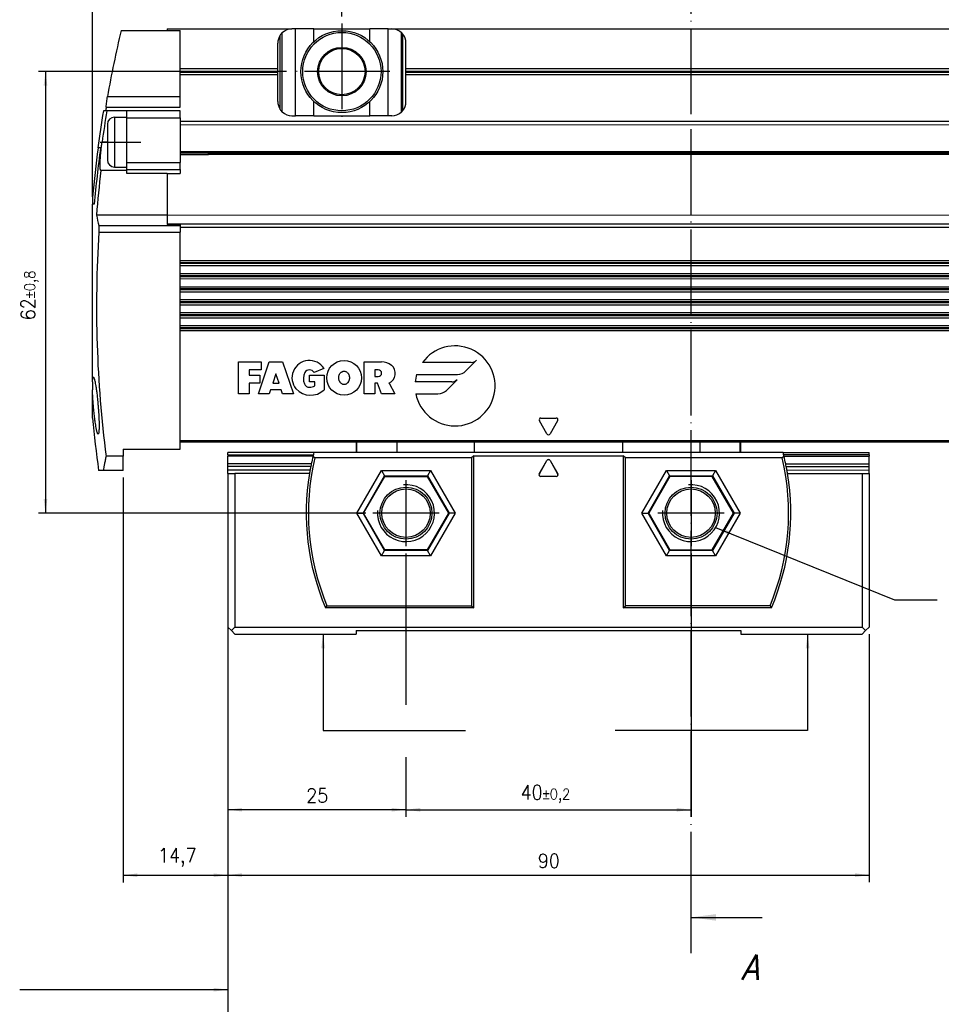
# Model space of a CAD drawing. Header units: millimetres. Extents: x -285 to 1770, y -280 to 203.
# Tile 3 of 29: x -174 to -44, y -93 to 45. Entities that reach past the tile are written whole.
import ezdxf

# ---------------------------------------------------------------- set-up
doc = ezdxf.new("R2010")
doc.units = ezdxf.units.MM
doc.linetypes.add('DOT_CENTER', pattern=[14, 12, -1, 0, -1])
doc.layers.add('1', color=7, linetype='Continuous')
doc.styles.add('CONVERTER_11', font='txt.shx', dxfattribs={"width": 0.9})
doc.styles.add('CONVERTER_14', font='txt.shx', dxfattribs={"width": 0.9, "oblique": 15})
doc.dimstyles.new('ME10_DIM_37', dxfattribs={"dimtxt": 2, "dimasz": 2, "dimexe": 1, "dimexo": 1, "dimgap": 1, "dimtad": 1, "dimdsep": 46, "dimtxsty": 'CONVERTER_11', "dimsah": 1, "dimcen": 0.09, "dimclrd": 2, "dimclre": 2, "dimclrt": 2, "dimadec": 0, "dimazin": 0, "dimtfac": 1, "dimtdec": 4, "dimtix": 1, "dimtmove": 0, "dimatfit": 3, "dimfxl": 1, "dimtolj": 1, "dimtzin": 0, "dimarcsym": 0})
doc.dimstyles.new('ME10_DIM_38', dxfattribs={"dimtxt": 2, "dimasz": 2, "dimexe": 1, "dimexo": 1, "dimgap": 1, "dimtad": 1, "dimdsep": 46, "dimtxsty": 'CONVERTER_11', "dimsah": 1, "dimcen": 0.09, "dimclrd": 2, "dimclre": 2, "dimclrt": 2, "dimadec": 0, "dimazin": 0, "dimtfac": 1, "dimtdec": 4, "dimtix": 1, "dimtmove": 0, "dimatfit": 3, "dimfxl": 1, "dimtolj": 1, "dimtzin": 0, "dimarcsym": 0})
doc.dimstyles.new('ME10_DIM_39', dxfattribs={"dimtxt": 2, "dimasz": 2, "dimexe": 1, "dimexo": 1, "dimgap": 1, "dimtad": 1, "dimdsep": 46, "dimtxsty": 'CONVERTER_11', "dimsah": 1, "dimcen": 0.09, "dimclrd": 2, "dimclre": 2, "dimclrt": 2, "dimadec": 0, "dimazin": 0, "dimtol": 1, "dimtp": 0.2, "dimtm": 0.2, "dimtfac": 0.75, "dimtdec": 0, "dimtix": 1, "dimtmove": 0, "dimatfit": 3, "dimfxl": 1, "dimtolj": 1, "dimtzin": 0, "dimarcsym": 0})
doc.dimstyles.new('ME10_DIM_40', dxfattribs={"dimtxt": 2, "dimasz": 2, "dimexe": 1, "dimexo": 1, "dimgap": 1, "dimtad": 1, "dimdsep": 46, "dimtxsty": 'CONVERTER_11', "dimsah": 1, "dimcen": 0.09, "dimclrd": 2, "dimclre": 2, "dimclrt": 2, "dimadec": 0, "dimazin": 0, "dimtfac": 1, "dimtdec": 4, "dimtix": 1, "dimtmove": 0, "dimatfit": 3, "dimfxl": 1, "dimtolj": 1, "dimtzin": 0, "dimarcsym": 0})
doc.dimstyles.new('ME10_DIM_41', dxfattribs={"dimtxt": 2, "dimasz": 2, "dimexe": 1, "dimexo": 1, "dimgap": 1, "dimtad": 1, "dimdsep": 46, "dimtxsty": 'CONVERTER_11', "dimsah": 1, "dimcen": 0.09, "dimclrd": 2, "dimclre": 2, "dimclrt": 2, "dimadec": 0, "dimazin": 0, "dimtol": 1, "dimtp": 0.8, "dimtm": 0.8, "dimtfac": 0.75, "dimtdec": 0, "dimtix": 1, "dimtmove": 0, "dimatfit": 3, "dimfxl": 1, "dimtolj": 1, "dimtzin": 0, "dimarcsym": 0})
doc.dimstyles.new('ME10_DIM_46', dxfattribs={"dimtxt": 2, "dimasz": 2, "dimexe": 1, "dimexo": 1, "dimgap": 1, "dimtad": 1, "dimdsep": 46, "dimtxsty": 'CONVERTER_11', "dimsah": 1, "dimcen": 0.09, "dimclrd": 2, "dimclre": 2, "dimclrt": 2, "dimadec": 0, "dimazin": 0, "dimtol": 1, "dimtp": 0.25, "dimtm": 0.25, "dimtfac": 0.75, "dimtdec": 0, "dimtix": 1, "dimtmove": 0, "dimatfit": 3, "dimfxl": 1, "dimtolj": 1, "dimtzin": 0, "dimarcsym": 0})
doc.dimstyles.get("Standard").update_dxf_attribs({"dimtxt": 0.18, "dimasz": 0.18, "dimexe": 0.18, "dimexo": 0.0625, "dimgap": 0.09, "dimtad": 0, "dimtih": 1, "dimtoh": 1, "dimdec": 4, "dimzin": 0, "dimdsep": 46, "dimtxsty": 'Standard', "dimcen": 0.09, "dimadec": 0, "dimazin": 0, "dimtfac": 1, "dimtdec": 4, "dimtofl": 0, "dimtmove": 0, "dimatfit": 3, "dimfxl": 1, "dimtolj": 1, "dimtzin": 0, "dimarcsym": 0})

# ---------------------------------------------------------------- blocks, each defined once
blk = doc.blocks.new('CABEZA__35', base_point=(-144.4, -41.42))
at = {"color": 7, "linetype": 'Continuous'}
for p, q in [((-126.4, -14.42), (-126.4, -15.92)), ((-72.4, -15.92), (-72.4, -14.42)), ((-144.4, -16.25), (-144.4, -15.92)), ((-132.32, -15.92), (-144.4, -15.92)), ((-144.4, -16.25), (-144.4, -16.44)), ((-144.4, -17.49), (-144.4, -16.44)), ((-126.4, -15.92), (-132.32, -15.92)), ((-126.28, -15.92), (-126.4, -15.92)), ((-120.64, -15.92), (-126.28, -15.92)), ((-109.8, -15.92), (-120.64, -15.92)), ((-109.9, -16.37), (-110.2, -16.67)), ((-109.9, -16.37), (-88.9, -16.37)), ((-109.9, -37.72), (-109.9, -16.37)), ((-89, -15.92), (-109.8, -15.92)), ((-78.16, -15.92), (-89, -15.92)), ((-88.6, -16.67), (-88.9, -16.37)), ((-88.9, -16.37), (-88.9, -37.72)), ((-72.52, -15.92), (-78.16, -15.92)), ((-72.4, -15.92), (-72.52, -15.92)), ((-66.48, -15.92), (-72.4, -15.92)), ((-66.48, -15.92), (-54.4, -15.92)), ((-54.4, -16.24), (-54.4, -15.92)), ((-54.4, -16.24), (-54.4, -16.43)), ((-54.4, -17.49), (-54.4, -16.43)), ((-144.4, -17.88), (-144.4, -17.49)), ((-144.4, -18.37), (-144.4, -17.88)), ((-110.2, -16.67), (-132.2, -16.67)), ((-110.2, -16.67), (-110.2, -37.42)), ((-100.7, -18.91), (-99.62, -17.02)), ((-100.68, -18.89), (-99.62, -17.05)), ((-99.18, -17.02), (-98.09, -18.91)), ((-99.18, -17.05), (-98.12, -18.89)), ((-66.6, -16.67), (-88.6, -16.67)), ((-88.6, -37.42), (-88.6, -16.67)), ((-54.4, -17.87), (-54.4, -17.49)), ((-54.4, -18.36), (-54.4, -17.87)), ((-144.4, -18.87), (-144.4, -18.37)), ((-144.4, -18.87), (-144.4, -40.42)), ((-144.4, -18.87), (-143.4, -18.87)), ((-143.4, -18.87), (-143.4, -40.42)), ((-132.94, -18.87), (-143.4, -18.87)), ((-125.35, -24.42), (-122.37, -19.27)), ((-122.85, -18.45), (-122.42, -19.2)), ((-122.42, -19.2), (-122.37, -19.27)), ((-122.37, -19.27), (-116.43, -19.27)), ((-116.43, -19.27), (-116.38, -19.2)), ((-116.43, -19.27), (-113.45, -24.42)), ((-115.95, -18.45), (-116.38, -19.2)), ((-98.31, -19.28), (-100.49, -19.28)), ((-98.33, -19.27), (-100.47, -19.27)), ((-82.37, -19.27), (-85.34, -24.42)), ((-82.85, -18.44), (-82.42, -19.19)), ((-82.42, -19.19), (-82.37, -19.27)), ((-76.42, -19.27), (-82.37, -19.27)), ((-76.42, -19.27), (-76.38, -19.19)), ((-73.45, -24.42), (-76.42, -19.27)), ((-75.95, -18.44), (-76.38, -19.19)), ((-65.86, -18.87), (-55.4, -18.86)), ((-55.4, -18.86), (-54.4, -18.86)), ((-55.4, -18.86), (-55.4, -40.42)), ((-54.4, -18.86), (-54.4, -18.36)), ((-54.4, -18.86), (-54.4, -40.42)), ((-126.3, -24.42), (-125.43, -24.42)), ((-125.43, -24.42), (-125.35, -24.42)), ((-122.37, -29.57), (-125.35, -24.42)), ((-113.45, -24.42), (-116.43, -29.57)), ((-113.36, -24.42), (-113.45, -24.42)), ((-112.5, -24.42), (-113.36, -24.42)), ((-86.3, -24.42), (-85.43, -24.42)), ((-85.43, -24.42), (-85.34, -24.42)), ((-85.34, -24.42), (-82.37, -29.57)), ((-76.42, -29.57), (-73.45, -24.42)), ((-73.36, -24.42), (-73.45, -24.42)), ((-72.5, -24.42), (-73.36, -24.42)), ((-122.85, -30.4), (-122.42, -29.65)), ((-122.42, -29.65), (-122.37, -29.57)), ((-116.43, -29.57), (-122.37, -29.57)), ((-116.38, -29.65), (-116.43, -29.57)), ((-115.95, -30.4), (-116.38, -29.65)), ((-82.85, -30.4), (-82.41, -29.65)), ((-82.41, -29.65), (-82.37, -29.57)), ((-82.37, -29.57), (-76.42, -29.57)), ((-76.38, -29.65), (-76.42, -29.57)), ((-75.95, -30.4), (-76.38, -29.65)), ((-109.9, -37.72), (-130.69, -37.72)), ((-130.49, -37.42), (-110.2, -37.42)), ((-110.2, -37.42), (-109.9, -37.72)), ((-88.9, -37.72), (-88.6, -37.42)), ((-68.11, -37.72), (-88.9, -37.72)), ((-68.31, -37.42), (-88.6, -37.42)), ((-143.9, -40.92), (-144.4, -40.42)), ((-143.9, -40.92), (-143.4, -40.42)), ((-143.9, -40.92), (-143.4, -41.42)), ((-143.4, -40.42), (-55.4, -40.42)), ((-143.4, -41.42), (-126.4, -41.42)), ((-126.4, -40.92), (-72.4, -40.92)), ((-126.4, -40.92), (-126.4, -41.42)), ((-72.4, -40.92), (-72.4, -41.42)), ((-72.4, -41.42), (-55.4, -41.42)), ((-55.4, -40.42), (-54.9, -40.92)), ((-54.9, -40.92), (-55.4, -41.42)), ((-54.4, -40.42), (-54.9, -40.92))]:
    blk.add_line(p, q, dxfattribs=at)
at = {"color": 3, "linetype": 'Continuous'}
for p, q in [((-126.28, -15.92), (-126.28, -14.42)), ((-120.64, -15.92), (-120.64, -14.42)), ((-109.8, -15.92), (-109.8, -14.42)), ((-89, -14.42), (-89, -15.92)), ((-78.16, -14.42), (-78.16, -15.92)), ((-72.52, -15.92), (-72.52, -14.42)), ((-144.4, -16.25), (-132.4, -16.25)), ((-132.45, -16.44), (-144.4, -16.44)), ((-54.4, -16.24), (-66.4, -16.24)), ((-66.35, -16.43), (-54.4, -16.43)), ((-132.68, -17.49), (-144.4, -17.49)), ((-132.76, -17.88), (-144.4, -17.88)), ((-99.62, -17.02), (-99.62, -17.05)), ((-99.18, -17.02), (-99.18, -17.05)), ((-66.11, -17.49), (-54.4, -17.49)), ((-66.04, -17.87), (-54.4, -17.87)), ((-132.86, -18.37), (-144.4, -18.37)), ((-126.3, -24.42), (-122.85, -18.45)), ((-125.43, -24.42), (-122.42, -19.2)), ((-122.85, -18.45), (-115.95, -18.45)), ((-122.42, -19.2), (-116.38, -19.2)), ((-116.38, -19.2), (-113.36, -24.42)), ((-115.95, -18.45), (-112.5, -24.42)), ((-100.7, -18.91), (-100.68, -18.89)), ((-100.49, -19.28), (-100.47, -19.27)), ((-98.33, -19.27), (-98.31, -19.28)), ((-98.12, -18.89), (-98.09, -18.91)), ((-86.3, -24.42), (-82.85, -18.44)), ((-85.43, -24.42), (-82.42, -19.19)), ((-82.85, -18.44), (-75.95, -18.44)), ((-82.42, -19.19), (-76.38, -19.19)), ((-76.38, -19.19), (-73.36, -24.42)), ((-75.95, -18.44), (-72.5, -24.42)), ((-65.94, -18.37), (-54.4, -18.36)), ((-122.85, -30.4), (-126.3, -24.42)), ((-122.42, -29.65), (-125.43, -24.42)), ((-113.36, -24.42), (-116.38, -29.65)), ((-112.5, -24.42), (-115.95, -30.4)), ((-82.85, -30.4), (-86.3, -24.42)), ((-82.41, -29.65), (-85.43, -24.42)), ((-73.36, -24.42), (-76.38, -29.65)), ((-72.5, -24.42), (-75.95, -30.4)), ((-115.95, -30.4), (-122.85, -30.4)), ((-116.38, -29.65), (-122.42, -29.65)), ((-75.95, -30.4), (-82.85, -30.4)), ((-76.38, -29.65), (-82.41, -29.65))]:
    blk.add_line(p, q, dxfattribs=at)
at = {"color": 7, "linetype": 'Continuous'}
for centre, radius in [((-119.4, -24.42), 3.65), ((-119.4, -24.42), 3.4), ((-79.4, -24.42), 3.65), ((-79.4, -24.42), 3.4)]:
    blk.add_circle(centre, radius, dxfattribs=at)
for centre, radius, start, end in [((-99.4, -24.42), 34, 166.4206, 168.2419), ((-99.4, -24.42), 34, 166.3082, 166.4206), ((-99.4, -24.42), 34, 166.0884, 166.3082), ((-99.4, -24.42), 34, 165.5264, 166.0884), ((-99.4, -24.42), 34, 13.9194, 14.4814), ((-99.4, -24.42), 34, 13.6996, 13.9194), ((-99.4, -24.42), 34, 13.5871, 13.6996), ((-99.4, -24.42), 34, 11.7659, 13.5871), ((-99.4, -24.42), 33.7, 166.7086, 202.6946), ((-99.4, -24.42), 34, 168.9004, 169.7472), ((-99.4, -24.42), 34, 168.2419, 168.9004), ((-99.4, -17.15), 0.25, 30.0039, 150.0039), ((-99.4, -17.17), 0.25, 30.0039, 150.0039), ((-99.4, -24.42), 33.7, 337.3132, 13.2992), ((-99.4, -24.42), 34, 11.1074, 11.7659), ((-99.4, -24.42), 34, 10.2606, 11.1074), ((-99.4, -24.42), 34, 170.6023, 203.0316), ((-99.4, -24.42), 34, 169.7472, 170.6023), ((-100.49, -19.03), 0.25, 150.0039, 270.0039), ((-100.47, -19.02), 0.25, 150.0039, 270.0039), ((-98.33, -19.02), 0.25, 270.0039, 30.0039), ((-98.31, -19.03), 0.25, 270.0039, 30.0039), ((-99.4, -24.42), 34, 336.9762, 9.4055), ((-99.4, -24.42), 34, 9.4055, 10.2606)]:
    blk.add_arc(centre, radius, start, end, dxfattribs=at)
for points, knots in [([(-132.2, -16.67), (-132.22, -16.65), (-132.25, -16.6), (-132.31, -16.52), (-132.37, -16.45), (-132.41, -16.4), (-132.43, -16.37)], [0, 0, 0, 0, 0.0954143, 0.19106, 0.2864288, 0.3820222, 0.3820222, 0.3820222, 0.3820222]), ([(-66.37, -16.37), (-66.39, -16.39), (-66.42, -16.44), (-66.48, -16.52), (-66.54, -16.59), (-66.58, -16.64), (-66.6, -16.67)], [0, 0, 0, 0, 0.0954825, 0.1909591, 0.2864724, 0.3820222, 0.3820222, 0.3820222, 0.3820222]), ([(-130.69, -37.72), (-130.67, -37.7), (-130.64, -37.65), (-130.59, -37.57), (-130.54, -37.5), (-130.51, -37.45), (-130.49, -37.42)], [0, 0, 0, 0, 0.0900935, 0.1799882, 0.2700098, 0.3600539, 0.3600539, 0.3600539, 0.3600539]), ([(-68.31, -37.42), (-68.29, -37.44), (-68.26, -37.49), (-68.21, -37.57), (-68.16, -37.64), (-68.12, -37.69), (-68.11, -37.72)], [0, 0, 0, 0, 0.0899107, 0.1800615, 0.2700953, 0.3600539, 0.3600539, 0.3600539, 0.3600539])]:
    blk.add_open_spline(points, degree=3, knots=knots, dxfattribs=at)
at = {"layer": '1', "color": 2, "linetype": 'DOT_CENTER'}
for p, q in [((-119.4, -19.77), (-119.4, -29.07)), ((-79.4, -19.77), (-79.4, -29.07)), ((-114.75, -24.42), (-124.05, -24.42)), ((-74.75, -24.42), (-84.05, -24.42))]:
    blk.add_line(p, q, dxfattribs=at)
at = {"layer": '1', "color": 30, "linetype": 'Continuous'}
for centre in [(-119.4, -24.42), (-79.4, -24.42)]:
    blk.add_arc(centre, 4, 175, 95, dxfattribs=at)
blk = doc.blocks.new('REGLA__36', base_point=(-163.4, -18.42))
at = {"color": 7, "linetype": 'Continuous'}
for p, q in [((-159.37, 43.37), (-152.9, 43.37)), ((-152.9, 43.57), (-135.4, 43.58)), ((-152.9, 43.57), (-152.9, 43.37)), ((-152.9, 43.37), (-151.1, 43.37)), ((-151.1, 38.02), (-151.1, 43.37)), ((-134.9, 43.58), (-135.4, 43.58)), ((-132.34, 43.58), (-134.9, 43.58)), ((-132.34, 43.58), (-124.46, 43.58)), ((-121.9, 43.58), (-124.46, 43.58)), ((-121.9, 43.58), (-121.4, 43.58)), ((-121.4, 43.58), (-35.4, 43.58)), ((-120.04, 31.92), (-120.04, 43.04)), ((-119.88, 42.87), (-119.88, 32.08)), ((-137.4, 38.02), (-137.4, 41.58)), ((-119.4, 38.02), (-119.4, 41.58)), ((-151.1, 37.13), (-151.1, 38.02)), ((-151.1, 38.02), (-137.4, 38.02)), ((-137.4, 37.13), (-137.4, 38.02)), ((-119.4, 38.02), (-37.4, 38.02)), ((-119.4, 37.14), (-119.4, 38.02)), ((-151.1, 34.08), (-151.1, 37.13)), ((-137.4, 37.13), (-151.1, 37.13)), ((-137.4, 33.38), (-137.4, 37.13)), ((-119.4, 33.38), (-119.4, 37.14)), ((-37.4, 37.14), (-119.4, 37.14)), ((-161.3, 34.07), (-151.1, 34.08)), ((-151.1, 32.58), (-151.1, 34.08)), ((-161.38, 32.07), (-161.87, 32.07)), ((-161.48, 32.57), (-151.1, 32.58)), ((-158.6, 32.07), (-161.38, 32.07)), ((-151.1, 32.07), (-158.6, 32.07)), ((-158.6, 31.18), (-158.6, 32.07)), ((-151.1, 31.07), (-151.1, 32.07)), ((-160.3, 31.18), (-158.6, 31.18)), ((-158.6, 31.07), (-158.6, 31.18)), ((-158.6, 24.82), (-158.6, 31.07)), ((-151.1, 31.07), (-151.1, 30.58)), ((84.84, 30.59), (-151.1, 30.58)), ((-151.1, 30.58), (-151.1, 30.08)), ((-135.4, 31.38), (-134.9, 31.38)), ((-132.34, 31.38), (-134.9, 31.38)), ((-132.34, 31.38), (-124.46, 31.38)), ((-121.9, 31.38), (-124.46, 31.38)), ((-121.4, 31.38), (-121.9, 31.38)), ((-161.3, 30.18), (-161.3, 27.68)), ((-151.1, 30.08), (-151.1, 26.37)), ((-161.3, 27.68), (-161.3, 25.18)), ((-162.62, 26.87), (-162.65, 26.87)), ((-162.28, 26.87), (-162.62, 26.87)), ((-151.1, 26.37), (-151.1, 24.82)), ((-151.1, 26.17), (83.78, 26.19)), ((-151.1, 25.92), (-147.1, 25.92)), ((-147.1, 25.92), (-147.1, 26.17)), ((-146.85, 26.17), (-147.1, 25.92)), ((-147.03, 26), (83.89, 26.01)), ((-158.6, 23.69), (-162.23, 23.69)), ((-160.3, 24.18), (-158.6, 24.18)), ((-158.6, 24.18), (-158.6, 24.82)), ((-158.6, 23.84), (-158.6, 24.18)), ((-158.6, 23.69), (-158.6, 23.84)), ((-158.6, 23.26), (-158.6, 23.69)), ((-151.1, 23.84), (-151.1, 24.82)), ((-151.1, 23.84), (-151.1, 23.26)), ((-152.9, 23.26), (-158.6, 23.26)), ((-152.9, 23.26), (-151.1, 23.26)), ((-152.9, 23.26), (-152.9, 17.44)), ((-163.4, 19.97), (-163.4, 18.97)), ((-163.4, 7.14), (-163.4, 18.97)), ((-163.15, 18.97), (-163.4, 18.97)), ((-152.9, 17.44), (-162.83, 17.44)), ((-152.9, 17.44), (85.54, 17.46)), ((-152.9, 17.44), (-152.9, 17.44)), ((-152.9, 17.44), (-152.9, 16.22)), ((-152.9, 16.22), (-152.9, 16.1)), ((-151.1, 16.1), (-152.9, 16.1)), ((-151.1, 16.1), (-151.1, 15.95)), ((-151.1, 15.95), (-151.1, 15.75)), ((-151.1, 15.75), (-151.1, 15.02)), ((-151.1, 11.02), (-151.1, 15.02)), ((85.26, 11.04), (-151.1, 11.02)), ((-151.1, 10.34), (-151.1, 11.02)), ((-151.1, 10.34), (84.8, 10.35)), ((-151.1, 9.19), (-151.1, 10.34)), ((84.04, 9.2), (-151.1, 9.19)), ((-151.1, 8.5), (-151.1, 9.19)), ((-151.1, 8.5), (83.58, 8.52)), ((-151.1, 7.35), (-151.1, 8.5)), ((-151.1, 7.35), (84.32, 7.37)), ((-151.1, 6.67), (-151.1, 7.35)), ((-151.1, 6.67), (84.78, 6.69)), ((-151.1, 5.52), (-151.1, 6.67)), ((85.54, 5.54), (-151.1, 5.52)), ((-151.1, 4.84), (-151.1, 5.52)), ((-151.1, 4.84), (85.14, 4.85)), ((-151.1, 3.69), (-151.1, 4.84)), ((84.37, 3.7), (-151.1, 3.69)), ((-151.1, 3.01), (-151.1, 3.69)), ((-151.1, 3.01), (83.92, 3.02)), ((-151.1, 1.86), (-151.1, 3.01)), ((-163.4, -5.98), (-163.4, 2.04)), ((83.99, 1.87), (-151.1, 1.86)), ((-151.1, 1.17), (-151.1, 1.86)), ((84.44, 1.19), (-151.1, 1.17)), ((-151.1, -14.22), (-151.1, 1.17)), ((-163.4, -5.98), (-163.4, -7.09)), ((-163.4, -11.06), (-163.4, -7.09)), ((-151.1, -15.42), (-151.1, -14.22)), ((-151.1, -14.42), (84.3, -14.41)), ((-159.1, -16.44), (-161.5, -16.44)), ((-159.1, -15.42), (-159.1, -16.44)), ((-159.1, -15.42), (-151.1, -15.42)), ((-159.1, -18.42), (-159.1, -16.44)), ((-161.91, -18.42), (-162.55, -18.42)), ((-159.1, -18.42), (-161.91, -18.42))]:
    blk.add_line(p, q, dxfattribs=at)
at = {"color": 3, "linetype": 'Continuous'}
for p, q in [((-136.77, 31.92), (-136.77, 43.04)), ((-134.9, 31.38), (-134.9, 43.58)), ((-132.34, 41.76), (-132.34, 43.58)), ((-124.46, 41.76), (-124.46, 43.58)), ((-121.9, 31.38), (-121.9, 43.58)), ((-137.07, 32.27), (-137.07, 42.68)), ((-151.1, 37.65), (-137.4, 37.65)), ((-151.1, 37.5), (-137.4, 37.51)), ((-119.4, 37.65), (-37.4, 37.65)), ((-119.4, 37.51), (-37.4, 37.51)), ((-132.34, 31.38), (-132.34, 33.39)), ((-124.46, 31.38), (-124.46, 33.39)), ((-160.3, 31.18), (-160.3, 27.68)), ((-158.6, 31.07), (-151.1, 31.07)), ((85.17, 30.09), (-151.1, 30.08)), ((-161.3, 27.68), (-162.05, 27.68)), ((-160.3, 27.68), (-160.3, 24.18)), ((-151.1, 26.37), (83.64, 26.39)), ((-146.92, 26.1), (83.82, 26.12)), ((-158.6, 24.82), (-151.1, 24.82)), ((-158.6, 23.84), (-151.1, 23.84)), ((-162.52, 15.95), (-151.1, 15.95)), ((-152.9, 16.22), (84.72, 16.23)), ((-151.1, 15.75), (84.41, 15.77)), ((-162.5, 15.02), (-151.1, 15.02)), ((85.08, 10.77), (-151.1, 10.75)), ((84.99, 10.62), (-151.1, 10.61)), ((83.86, 8.93), (-151.1, 8.92)), ((83.76, 8.79), (-151.1, 8.78)), ((84.5, 7.1), (-151.1, 7.08)), ((84.6, 6.96), (-151.1, 6.94)), ((85.41, 5.27), (-151.1, 5.25)), ((85.32, 5.13), (-151.1, 5.11)), ((84.19, 3.43), (-151.1, 3.42)), ((84.1, 3.29), (-151.1, 3.28)), ((84.17, 1.6), (-151.1, 1.58)), ((84.26, 1.46), (-151.1, 1.44)), ((-142.9, -3.17), (-139.71, -3.17)), ((-142.9, -7.67), (-142.9, -3.17)), ((-140.09, -7.67), (-138.59, -3.17)), ((-139.71, -3.17), (-139.71, -4.3)), ((-138.59, -3.17), (-136.71, -3.17)), ((-136.71, -3.17), (-135.21, -7.67)), ((-130.91, -4.11), (-132.31, -4.67)), ((-125.26, -3.17), (-122.82, -3.17)), ((-125.26, -7.67), (-125.26, -3.17)), ((-110.23, -3.26), (-117.09, -3.26)), ((-110.99, -4.45), (-109.49, -2.95)), ((-141.4, -4.3), (-141.4, -5.05)), ((-139.71, -4.3), (-141.4, -4.3)), ((-141.4, -5.05), (-139.9, -5.05)), ((-139.9, -5.05), (-139.9, -6.17)), ((-137.65, -4.86), (-138.09, -6.17)), ((-137.21, -6.17), (-137.65, -4.86)), ((-132.96, -5.05), (-130.9, -5.05)), ((-132.96, -5.99), (-132.96, -5.05)), ((-130.9, -5.05), (-130.9, -7.11)), ((-123.29, -4.3), (-123.76, -4.3)), ((-123.76, -4.3), (-123.76, -5.24)), ((-123.76, -5.24), (-123.29, -5.24)), ((-117.92, -4.94), (-112.18, -4.94)), ((-141.4, -6.17), (-141.4, -7.67)), ((-139.9, -6.17), (-141.4, -6.17)), ((-138.09, -6.17), (-137.21, -6.17)), ((-132.21, -5.99), (-132.96, -5.99)), ((-132.21, -6.55), (-132.21, -5.99)), ((-123.38, -6.17), (-123.76, -6.17)), ((-123.76, -6.17), (-123.76, -7.67)), ((-122.82, -7.67), (-123.38, -6.17)), ((-121.78, -6.17), (-120.95, -7.67)), ((-112.96, -5.98), (-118.12, -5.99)), ((-113.72, -7.18), (-112.22, -5.68)), ((-141.4, -7.67), (-142.9, -7.67)), ((-138.59, -7.67), (-140.09, -7.67)), ((-138.4, -7.11), (-138.59, -7.67)), ((-136.9, -7.11), (-138.4, -7.11)), ((-136.71, -7.67), (-136.9, -7.11)), ((-135.21, -7.67), (-136.71, -7.67)), ((-123.76, -7.67), (-125.26, -7.67)), ((-120.95, -7.67), (-122.82, -7.67)), ((-118.04, -7.67), (-114.91, -7.67)), ((-99.62, -13.3), (-100.68, -11.45)), ((-100.47, -11.07), (-98.33, -11.07)), ((-98.12, -11.45), (-99.18, -13.3)), ((-151.1, -14.22), (84.43, -14.21))]:
    blk.add_line(p, q, dxfattribs=at)
at = {"color": 7, "linetype": 'Continuous'}
for radius in [5.75, 5.5, 3.4, 3.25]:
    blk.add_circle((-128.4, 37.58), radius, dxfattribs=at)
at = {"color": 3, "linetype": 'Continuous'}
blk.add_circle((-128.09, -5.42), 2.44, dxfattribs=at)
at = {"color": 7, "linetype": 'Continuous'}
for centre, radius, start, end in [((3.87, 4.6), 167.78, 166.6394, 169.8834), ((-135.4, 41.58), 2, 133.1086, 146.4466), ((-135.4, 41.58), 2, 90.0039, 133.1086), ((-121.4, 41.58), 2, 46.8992, 90.0039), ((-121.4, 41.58), 2, 40.3188, 46.8992), ((-121.4, 41.58), 2, 0.0039, 40.3188), ((-135.4, 41.58), 2, 146.4466, 180.0039), ((-135.4, 33.38), 2, 180.0039, 213.5612), ((-121.4, 33.38), 2, 319.689, 0.0039), ((3.87, 4.6), 168, 170.5892, 172.3823), ((3.87, 4.6), 167.52, 170.5618, 172.0827), ((3.87, 4.6), 167.69, 170.3985, 170.5719), ((-135.4, 33.38), 2, 213.5612, 226.8992), ((-135.4, 33.38), 2, 226.8992, 270.0039), ((-121.4, 33.38), 2, 270.0039, 313.1086), ((-121.4, 33.38), 2, 313.1086, 319.689), ((-160.3, 30.18), 1, 90, 180), ((3.87, 4.6), 167.97, 172.3811, 174.7528), ((3.87, 4.6), 167.63, 172.3656, 175.0823), ((-160.3, 25.18), 1, 180, 270), ((3.87, 4.6), 167.19, 173.4463, 175.5957), ((-139.11, 21.52), 24.06, 189.7604, 193.3815), ((3.87, 4.6), 166.7, 176.4161, 187.2531), ((3.87, 4.6), 168, 185.3488, 187.8778)]:
    blk.add_arc(centre, radius, start, end, dxfattribs=at)
at = {"color": 3, "linetype": 'Continuous'}
for centre, radius, start, end in [((-112.52, -6.55), 5.62, 191.5408, 144.2009), ((-132.96, -5.42), 2.44, 32.5829, 219.6016), ((-122.82, -5.37), 2.2, 50.7652, 90.0039), ((-122.37, -4.81), 1.48, 293.2806, 50.7652), ((-110.23, -2.22), 1.04, 270.0039, 315.0039), ((-131.83, -5.52), 1.97, 154.6269, 202.6237), ((-132.96, -5.05), 0.752, 29.9229, 150.0849), ((-123.29, -4.77), 0.469, 270.0039, 90.0039), ((-112.52, -6.55), 5.62, 163.445, 174.2647), ((-112.18, -3.26), 1.69, 270.0039, 315.0039), ((-132.96, -5.99), 0.75, 202.6237, 270.0039), ((-132.96, -5.14), 1.59, 270.0039, 298.0764), ((-112.96, -4.94), 1.04, 270.0039, 315.0039), ((-132.8, -5.07), 2.79, 223.1328, 312.9872), ((-114.91, -5.98), 1.69, 270.0039, 315.0039), ((-100.47, -11.32), 0.25, 90.0039, 210.0039), ((-98.33, -11.32), 0.25, 330.0039, 90.0039), ((-99.4, -13.17), 0.25, 210.0039, 330.0039)]:
    blk.add_arc(centre, radius, start, end, dxfattribs=at)
at = {"color": 7, "linetype": 'Continuous'}
for points, knots in [([(-161.48, 32.57), (-161.45, 32.82), (-161.39, 33.32), (-161.33, 33.82), (-161.3, 34.07)], [0, 0, 0, 0, 0.754936, 1.510269, 1.510269, 1.510269, 1.510269]), ([(-162.23, 23.69), (-162.23, 23.69), (-162.26, 23.72), (-162.28, 23.79), (-162.31, 23.9), (-162.33, 24.1), (-162.34, 24.36), (-162.33, 24.66), (-162.32, 25.01), (-162.3, 25.41), (-162.26, 25.83), (-162.23, 26.18), (-162.2, 26.5), (-162.16, 26.83), (-162.11, 27.23), (-162.07, 27.52), (-162.05, 27.68)], [0, 0, 0, 0, 0.034385, 0.099339, 0.212235, 0.390546, 0.692535, 1.003389, 1.27508, 1.754131, 2.192989, 2.547237, 2.808175, 3.146146, 3.554288, 4.02577, 4.02577, 4.02577, 4.02577]), ([(-162.52, 15.95), (-162.52, 15.93), (-162.51, 15.88), (-162.5, 15.8), (-162.49, 15.7), (-162.49, 15.59), (-162.49, 15.45), (-162.49, 15.32), (-162.49, 15.17), (-162.5, 15.07), (-162.5, 15.02)], [0, 0, 0, 0, 0.0759304, 0.1506608, 0.2378916, 0.369366, 0.4986847, 0.6376365, 0.7828205, 0.931409, 0.931409, 0.931409, 0.931409]), ([(-163.4, 2.04), (-163.4, 2.06), (-163.4, 2.09), (-163.4, 2.16), (-163.4, 2.25), (-163.4, 2.35), (-163.4, 2.46), (-163.4, 2.55), (-163.4, 2.65), (-163.4, 2.79), (-163.4, 2.96), (-163.4, 3.16), (-163.4, 3.35), (-163.4, 3.52), (-163.4, 3.66), (-163.4, 3.85), (-163.4, 4.07), (-163.4, 4.32), (-163.4, 4.54), (-163.4, 4.73), (-163.4, 4.89), (-163.4, 5.08), (-163.4, 5.3), (-163.4, 5.54), (-163.4, 5.75), (-163.4, 5.91), (-163.4, 6.05), (-163.4, 6.2), (-163.4, 6.37), (-163.4, 6.54), (-163.4, 6.7), (-163.4, 6.83), (-163.4, 6.94), (-163.4, 7.02), (-163.4, 7.09), (-163.4, 7.13), (-163.4, 7.14)], [0, 0, 0, 0, 0.036125, 0.110454, 0.19531, 0.302839, 0.432247, 0.500215, 0.599601, 0.732334, 0.900346, 1.105567, 1.349929, 1.45815, 1.60652, 1.792467, 2.013415, 2.266794, 2.550028, 2.673463, 2.83587, 3.030993, 3.252579, 3.494373, 3.750121, 3.860131, 3.998321, 4.156437, 4.326223, 4.499423, 4.667784, 4.797187, 4.904712, 4.989562, 5.044781, 5.1, 5.1, 5.1, 5.1]), ([(-163.4, -5.98), (-163.4, -5.9), (-163.39, -5.73), (-163.36, -5.54), (-163.34, -5.38), (-163.29, -5.34), (-163.27, -5.33)], [0, 0, 0, 0, 0.2516218, 0.4903588, 0.6203553, 0.681131, 0.681131, 0.681131, 0.681131]), ([(-163.27, -5.33), (-163.26, -5.34), (-163.2, -5.38), (-163.15, -5.54), (-163.09, -5.74), (-163.03, -6.04), (-162.95, -6.42), (-162.88, -6.9), (-162.82, -7.32), (-162.78, -7.67), (-162.74, -7.97), (-162.7, -8.35), (-162.66, -8.81), (-162.61, -9.32), (-162.57, -9.82), (-162.54, -10.28), (-162.52, -10.67), (-162.5, -10.97), (-162.49, -11.32), (-162.47, -11.73), (-162.47, -12.21), (-162.48, -12.6), (-162.49, -12.9), (-162.52, -13.11), (-162.54, -13.27), (-162.59, -13.31), (-162.61, -13.33)], [0, 0, 0, 0, 0.066861, 0.206338, 0.455854, 0.715617, 1.128407, 1.61707, 2.171838, 2.384459, 2.687635, 3.074136, 3.536756, 4.068325, 4.60151, 5.06481, 5.451296, 5.754008, 5.965956, 6.513518, 6.995227, 7.401797, 7.66326, 7.913385, 8.049373, 8.11238, 8.11238, 8.11238, 8.11238]), ([(-162.61, -13.33), (-162.62, -13.31), (-162.68, -13.27), (-162.71, -13.16), (-162.76, -13.03), (-162.8, -12.86), (-162.86, -12.6), (-162.92, -12.25), (-162.98, -11.86), (-163.03, -11.51), (-163.07, -11.23), (-163.1, -10.97), (-163.14, -10.67), (-163.18, -10.28), (-163.23, -9.83), (-163.27, -9.34), (-163.31, -8.88), (-163.33, -8.49), (-163.35, -8.15), (-163.37, -7.83), (-163.39, -7.47), (-163.4, -7.22), (-163.4, -7.09)], [0, 0, 0, 0, 0.067909, 0.209899, 0.320412, 0.488864, 0.72868, 1.136777, 1.545763, 1.911801, 2.190869, 2.404395, 2.708644, 3.096336, 3.56022, 4.093077, 4.55553, 4.947714, 5.261, 5.567135, 5.928516, 6.325599, 6.325599, 6.325599, 6.325599]), ([(-161.5, -16.44), (-161.53, -16.63), (-161.61, -16.99), (-161.72, -17.51), (-161.82, -17.98), (-161.88, -18.28), (-161.91, -18.42)], [0, 0, 0, 0, 0.5769, 1.114616, 1.588455, 2.023333, 2.023333, 2.023333, 2.023333])]:
    blk.add_open_spline(points, degree=3, knots=knots, dxfattribs=at)
at = {"color": 3, "linetype": 'Continuous'}
blk.add_open_spline([(-128.09, -4.49), (-128.1, -4.49), (-128.12, -4.49), (-128.19, -4.49), (-128.28, -4.51), (-128.37, -4.55), (-128.44, -4.6), (-128.51, -4.65), (-128.59, -4.73), (-128.69, -4.85), (-128.78, -5.03), (-128.82, -5.2), (-128.83, -5.33), (-128.84, -5.42), (-128.83, -5.54), (-128.81, -5.68), (-128.77, -5.82), (-128.71, -5.95), (-128.65, -6.04), (-128.58, -6.14), (-128.47, -6.24), (-128.33, -6.32), (-128.2, -6.35), (-128.09, -6.36), (-127.97, -6.35), (-127.85, -6.32), (-127.74, -6.26), (-127.64, -6.18), (-127.56, -6.1), (-127.49, -6), (-127.44, -5.9), (-127.4, -5.8), (-127.38, -5.73), (-127.36, -5.67), (-127.35, -5.6), (-127.34, -5.52), (-127.34, -5.41), (-127.34, -5.28), (-127.37, -5.14), (-127.41, -5.02), (-127.45, -4.92), (-127.49, -4.85), (-127.54, -4.77), (-127.61, -4.7), (-127.69, -4.62), (-127.79, -4.56), (-127.9, -4.51), (-128.01, -4.49), (-128.07, -4.49), (-128.08, -4.49), (-128.09, -4.49)], degree=3, knots=[0, 0, 0, 0, 0.034211, 0.075166, 0.197483, 0.299555, 0.376453, 0.456451, 0.566203, 0.70371, 0.928832, 1.160689, 1.227212, 1.320584, 1.436324, 1.571014, 1.742439, 1.883698, 1.992692, 2.064649, 2.249404, 2.426576, 2.547482, 2.655496, 2.763983, 2.88451, 3.034686, 3.159204, 3.248528, 3.382169, 3.50228, 3.605308, 3.686173, 3.738749, 3.795158, 3.881589, 3.992852, 4.124776, 4.274569, 4.403745, 4.511029, 4.594231, 4.650023, 4.787758, 4.897342, 4.97699, 5.124225, 5.276879, 5.294496, 5.312077, 5.312077, 5.312077, 5.312077], dxfattribs=at)
at = {"layer": '1', "color": 2, "linetype": 'DOT_CENTER'}
for p, q in [((-128.4, 44.33), (-128.4, 30.83)), ((-121.65, 37.58), (-135.15, 37.58)), ((-162.3, 27.68), (-156.6, 27.68))]:
    blk.add_line(p, q, dxfattribs=at)
blk = doc.blocks.new('Regla_G2_cm1140__37', base_point=(-163.4, -41.42))
for name, p in [('REGLA__36', (-163.4, -18.42)), ('CABEZA__35', (-144.4, -41.42))]:
    blk.add_blockref(name, p)
blk = doc.blocks.new('*D76')
at = {"layer": '1', "color": 2, "linetype": 'Continuous'}
for p, q in [((-144.4, -28.13), (-144.4, -76.25)), ((-54.4, -41.42), (-54.4, -76.25)), ((-144.4, -75.25), (-54.4, -75.25))]:
    blk.add_line(p, q, dxfattribs=at)
at = {"layer": '1', "color": 2}
for points in [[(-142.4, -74.99), (-142.4, -75.52), (-144.4, -75.25)], [(-56.4, -75.52), (-56.4, -74.99), (-54.4, -75.25)]]:
    blk.add_solid(points, dxfattribs=at)
at = {"layer": '1', "color": 2, "insert": (-100.9, -74.25), "char_height": 2, "attachment_point": 7, "rotation": 0.0001, "line_spacing_factor": 0.60024, "style": 'CONVERTER_11'}
blk.add_mtext('90', dxfattribs=at)
blk = doc.blocks.new('*D77')
at = {"layer": '1', "color": 2, "linetype": 'Continuous'}
for p, q in [((-159.1, -19.42), (-159.1, -76.27)), ((-144.4, -28.13), (-144.4, -76.27)), ((-159.1, -75.27), (-144.4, -75.27))]:
    blk.add_line(p, q, dxfattribs=at)
at = {"layer": '1', "color": 2}
for points in [[(-157.1, -75.01), (-157.1, -75.53), (-159.1, -75.27)], [(-146.4, -75.53), (-146.4, -75.01), (-144.4, -75.27)]]:
    blk.add_solid(points, dxfattribs=at)
at = {"layer": '1', "color": 2, "insert": (-154.2, -74.07), "char_height": 2, "attachment_point": 7, "rotation": 0.0001, "line_spacing_factor": 0.60024, "style": 'CONVERTER_11'}
blk.add_mtext('14,7', dxfattribs=at)
blk = doc.blocks.new('*D78')
at = {"layer": '1', "color": 2, "linetype": 'Continuous'}
for p, q in [((-119.4, -30.07), (-119.4, -51.32)), ((-79.4, -30.07), (-79.4, -67.08)), ((-119.4, -58.71), (-119.4, -67.08)), ((-119.4, -66.08), (-79.4, -66.08))]:
    blk.add_line(p, q, dxfattribs=at)
at = {"layer": '1', "color": 2}
for points in [[(-117.4, -65.81), (-117.4, -66.34), (-119.4, -66.08)], [(-81.4, -66.34), (-81.4, -65.81), (-79.4, -66.08)]]:
    blk.add_solid(points, dxfattribs=at)
at = {"layer": '1', "color": 2, "insert": (-103.31, -65.08), "char_height": 2, "attachment_point": 7, "rotation": 0.0001, "line_spacing_factor": 0.60024, "style": 'CONVERTER_11'}
blk.add_mtext('\\C2;40\\C2;\\H1.5;{\\Fgdt;`}0,2', dxfattribs=at)
blk = doc.blocks.new('*D79')
at = {"layer": '1', "color": 2, "linetype": 'Continuous'}
for p, q in [((-144.4, -28.13), (-144.4, -67.07)), ((-119.4, -30.07), (-119.4, -50.6)), ((-119.4, -58.71), (-119.4, -67.07)), ((-119.4, -66.07), (-144.4, -66.07))]:
    blk.add_line(p, q, dxfattribs=at)
at = {"layer": '1', "color": 2}
for points in [[(-142.4, -65.81), (-142.4, -66.33), (-144.4, -66.07)], [(-121.4, -66.33), (-121.4, -65.81), (-119.4, -66.07)]]:
    blk.add_solid(points, dxfattribs=at)
at = {"layer": '1', "color": 2, "insert": (-133.4, -65.07), "char_height": 2, "attachment_point": 7, "rotation": 0.0001, "line_spacing_factor": 0.60024, "style": 'CONVERTER_11'}
blk.add_mtext('25', dxfattribs=at)
blk = doc.blocks.new('*D80')
at = {"layer": '1', "color": 2, "linetype": 'Continuous'}
for p, q in [((-136.15, 37.58), (-170.99, 37.58)), ((-169.99, 37.58), (-169.99, -24.42)), ((-125.05, -24.42), (-170.99, -24.42))]:
    blk.add_line(p, q, dxfattribs=at)
at = {"layer": '1', "color": 2}
for points in [[(-169.73, 35.58), (-170.26, 35.58), (-169.99, 37.58)], [(-170.26, -22.42), (-169.73, -22.42), (-169.99, -24.42)]]:
    blk.add_solid(points, dxfattribs=at)
at = {"layer": '1', "color": 2, "insert": (-170.99, 2.66), "char_height": 2, "attachment_point": 7, "rotation": 90, "line_spacing_factor": 0.60024, "style": 'CONVERTER_11'}
blk.add_mtext('\\C2;62\\C2;\\H1.5;{\\Fgdt;`}0,8', dxfattribs=at)
blk = doc.blocks.new('*D85')
at = {"layer": '1', "color": 2, "linetype": 'Continuous'}
for p, q in [((-163.4, 19.97), (-163.4, 86.04)), ((-128.4, 45.33), (-128.4, 86.04)), ((-128.4, 85.04), (-163.4, 85.04))]:
    blk.add_line(p, q, dxfattribs=at)
at = {"layer": '1', "color": 2}
for points in [[(-161.4, 85.31), (-161.4, 84.78), (-163.4, 85.04)], [(-130.4, 84.78), (-130.4, 85.31), (-128.4, 85.04)]]:
    blk.add_solid(points, dxfattribs=at)
at = {"layer": '1', "color": 2, "insert": (-150.49, 86.04), "char_height": 2, "attachment_point": 7, "rotation": 0.0001, "line_spacing_factor": 0.60024, "style": 'CONVERTER_11'}
blk.add_mtext('\\C2;35\\C2;\\H1.5;{\\Fgdt;`}0,25', dxfattribs=at)
blk = doc.blocks.new('A-A__32', base_point=(-25, 0))
at = {"layer": '1', "color": 2, "linetype": 'DOT_CENTER'}
blk.add_line((-79.4, -81.19), (-79.4, 51.08), dxfattribs=at)
at = {"layer": '1', "color": 7}
blk.add_solid([(-75.9, -80.73), (-75.9, -81.65), (-79.4, -81.19)], dxfattribs=at)
at = {"layer": '1', "color": 7, "insert": (-71.15, -88.19), "char_height": 3.5, "attachment_point": 5, "line_spacing_factor": 1.20048, "style": 'CONVERTER_14'}
blk.add_mtext('A', dxfattribs=at)
at = {"layer": '1', "color": 7, "linetype": 'Continuous', "has_arrowhead": 0}
for points in [[(-79.4, -81.19), (-79.4, -76.19)], [(-79.4, -86.19), (-79.4, -81.19)], [(-79.4, -81.19), (-69.4, -81.19)]]:
    blk.add_leader(points, dimstyle='Standard', dxfattribs=at)
blk = doc.blocks.new('A__38', base_point=(17, 1))
at = {"layer": '1', "color": 7, "linetype": 'Continuous'}
blk.add_line((-144.398, -27.135), (-144.405, -124.712), dxfattribs=at)
at = {"layer": '1', "color": 2}
for points in [[(-73.997, -26.953), (-74.195, -27.441), (-75.949, -26.446)], [(-130.776, -43.424), (-131.302, -43.424), (-131.039, -41.424)], [(-62.775, -43.419), (-63.302, -43.419), (-63.038, -41.419)], [(-146.403, -91.606), (-146.403, -91.079), (-144.403, -91.343)]]:
    blk.add_solid(points, dxfattribs=at)
blk.add_blockref('Regla_G2_cm1140__37', (-163.401, -41.424))
at = {"layer": '1'}
blk.add_blockref('A-A__32', (-25, 0), dxfattribs=at)
for base, p1, p2, dimstyle, picture, middle in [((-128.402, 85.042), (-163.401, 18.974), (-128.402, 44.327), 'ME10_DIM_46', '*D85', (-145.902, 87.042)), ((-159.099, -75.269), (-144.398, -27.135), (-159.099, -18.422), 'ME10_DIM_38', '*D77', (-151.748, -73.169)), ((-144.398, -75.254), (-54.397, -40.418), (-144.398, -27.135), 'ME10_DIM_37', '*D76', (-99.398, -73.254)), ((-119.398, -66.069), (-144.398, -27.135), (-119.398, -29.073), 'ME10_DIM_40', '*D79', (-131.898, -64.069)), ((-119.398, -66.078), (-79.398, -29.07), (-119.398, -29.073), 'ME10_DIM_39', '*D78', (-99.398, -64.078))]:
    dim = blk.add_linear_dim(base=base, p1=p1, p2=p2, dimstyle=dimstyle, dxfattribs=at)
    dim.commit()
    dim.dimension.update_dxf_attribs({"geometry": picture, "text_midpoint": middle, "text_rotation": 0.00014})
dim = blk.add_linear_dim(base=(-169.993, 37.577), p1=(-124.048, -24.423), p2=(-135.152, 37.577), angle=90, dimstyle='ME10_DIM_41', dxfattribs=at)
dim.commit()
dim.dimension.update_dxf_attribs({"geometry": '*D80', "text_midpoint": (-171.993, 6.577), "text_rotation": 90})
at = {"layer": '1', "color": 2, "linetype": 'Continuous', "has_arrowhead": 0}
for points in [[(-75.949, -26.446), (-50.859, -36.617), (-44.859, -36.617)], [(-131.039, -41.424), (-131.038, -54.927), (-111.038, -54.927)], [(-63.038, -41.419), (-63.038, -54.927), (-90.038, -54.927)], [(-144.403, -91.343), (-173.613, -91.343)]]:
    blk.add_leader(points, dimstyle='Standard', dxfattribs=at)

msp = doc.modelspace()

# ---------------------------------------------------------------- block references
msp.add_blockref('A__38', (17, 1))

doc.saveas('drawing.dxf')
